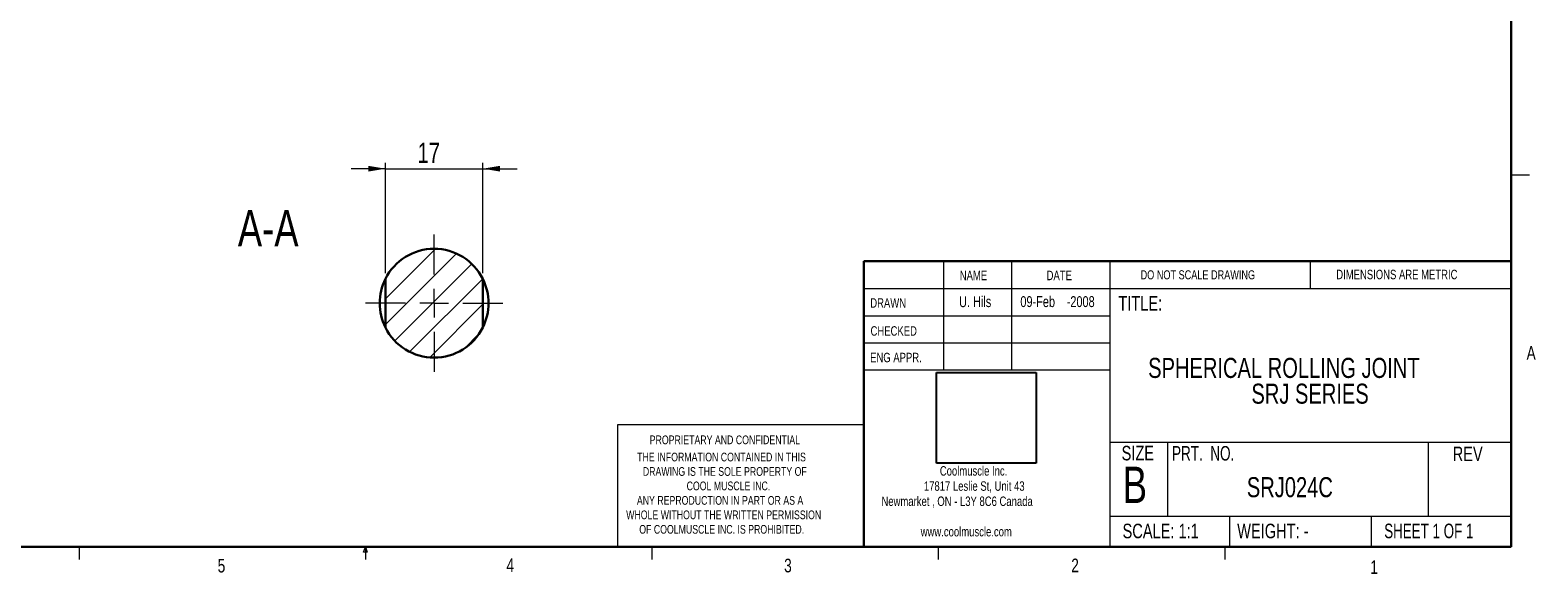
# Model space of a CAD drawing. Header units: millimetres. Extents: x 11 to 421, y 5 to 275.
# Tile 3 of 5: x 157 to 421, y 5 to 100. Entities that reach past the tile are written whole.
import ezdxf

# ---------------------------------------------------------------- set-up
doc = ezdxf.new("R2010")
doc.units = ezdxf.units.MM
doc.styles.add('SLDTEXTSTYLE0', font='TXT', dxfattribs={"width": 0.75})
doc.styles.add('SLDTEXTSTYLE1', font='TXT', dxfattribs={"width": 0.694444})
doc.styles.add('SLDTEXTSTYLE2', font='TXT', dxfattribs={"width": 0.6875})
doc.dimstyles.new('SLDDIMSTYLE2', dxfattribs={"dimtxt": 3.5, "dimasz": 3, "dimexe": 0, "dimexo": 0.0625, "dimgap": 0.875, "dimtad": 1, "dimrnd": 1e-09, "dimzin": 12, "dimdsep": 46, "dimtxsty": 'SLDTEXTSTYLE0', "dimsah": 1, "dimcen": 0.09, "dimadec": 0, "dimazin": 0, "dimtfac": 1, "dimtofl": 0, "dimtmove": 0, "dimatfit": 3, "dimfxl": 1, "dimtolj": 1, "dimtzin": 12, "dimarcsym": 0})
picture_1 = doc.add_image_def('image1.bmp', size_in_pixel=(215, 196))

# ---------------------------------------------------------------- blocks, each defined once
blk = doc.blocks.new('SW_NOTE_0')
at = {"color": 0, "linetype": 'Continuous', "lineweight": 0, "char_height": 1.651, "attachment_point": 1, "style": 'SLDTEXTSTYLE0'}
for s, insert in [('Coolmuscle Inc.', (0, 2.13)), ('17817 Leslie St, Unit 43', (-2.78, -0.52)), ('Newmarket , ON - L3Y 8C6 Canada', (-10.19, -3.17)), ('www.coolmuscle.com', (-3.34, -8.48))]:
    blk.add_mtext(s, dxfattribs=dict(at, insert=insert))
blk = doc.blocks.new('SW_NOTE_1')
at = {"color": 0, "linetype": 'Continuous', "lineweight": 0, "char_height": 1.524, "attachment_point": 1, "style": 'SLDTEXTSTYLE0'}
for s, insert in [('THE INFORMATION CONTAINED IN THIS', (0, 1.96)), ('DRAWING IS THE SOLE PROPERTY OF', (1, -0.56)), ('COOL MUSCLE INC.', (8.64, -3.08)), ('ANY REPRODUCTION IN PART OR AS A', (-0.04, -5.61)), ('WHOLE WITHOUT THE WRITTEN PERMISSION', (-1.91, -8.13)), ('OF COOLMUSCLE INC. IS PROHIBITED.', (0.37, -10.66))]:
    blk.add_mtext(s, dxfattribs=dict(at, insert=insert))
blk = doc.blocks.new('SW_NOTE_2')
at = {"color": 0, "linetype": 'Continuous', "lineweight": 0, "char_height": 1.905, "attachment_point": 1, "style": 'SLDTEXTSTYLE0'}
for s, insert in [('09-Feb', (0, 2.46)), ('-2008', (8.09, 2.46))]:
    blk.add_mtext(s, dxfattribs=dict(at, insert=insert))
blk = doc.blocks.new('SW_NOTE_3')
at = {"color": 0, "linetype": 'Continuous', "lineweight": 0, "char_height": 3.5, "attachment_point": 1, "style": 'SLDTEXTSTYLE0'}
for s, insert in [('SPHERICAL ROLLING JOINT', (0, 4.51)), ('SRJ SERIES', (18.03, 0.01))]:
    blk.add_mtext(s, dxfattribs=dict(at, insert=insert))
blk = doc.blocks.new('*D26')
at = {"color": 7, "linetype": 'Continuous', "lineweight": 0}
for p, q in [((219.41, 57.75), (219.41, 76.99)), ((236.41, 57.75), (236.41, 76.99)), ((219.41, 75.99), (213.41, 75.99)), ((219.41, 75.99), (236.41, 75.99)), ((236.41, 75.99), (242.41, 75.99))]:
    blk.add_line(p, q, dxfattribs=at)
for points in [[(219.41, 75.99), (216.41, 76.49), (216.41, 75.49)], [(236.41, 75.99), (239.41, 75.49), (239.41, 76.49)]]:
    blk.add_solid(points, dxfattribs=at)
at = {"color": 7, "linetype": 'Continuous', "lineweight": 0, "insert": (225.03, 80.51), "char_height": 3.5, "attachment_point": 1, "style": 'SLDTEXTSTYLE0'}
blk.add_mtext('17', dxfattribs=at)
blk = doc.blocks.new('SW_CENTERMARKSYMBOL_4')
at = {"color": 0, "linetype": 'Continuous', "lineweight": 0}
for p, q in [((0, 5), (0, 12)), ((-5, 0), (-12, 0)), ((0, 0), (-2.5, 0)), ((0, 0), (0, 2.5)), ((0, 0), (0, -2.5)), ((0, 0), (2.5, 0)), ((5, 0), (12, 0)), ((0, -5), (0, -12))]:
    blk.add_line(p, q, dxfattribs=at)

msp = doc.modelspace()

# ---------------------------------------------------------------- hatches: boundary and pattern name
at = {"linetype": 'Continuous', "lineweight": 0}
h = msp.add_hatch(dxfattribs=at)
h.set_pattern_fill('ANSI31', style=0)
edge = h.paths.add_edge_path(flags=0)
edge.add_arc((227.912, 52.511), 9.5, 26.52535, 153.47465)
edge.add_line((219.412, 56.754), (219.412, 48.269))
edge.add_arc((227.912, 52.511), 9.5, 206.52535, 333.47465)
edge.add_line((236.412, 48.269), (236.412, 56.754))
h = msp.add_hatch(dxfattribs=at)
h.set_pattern_fill('ANSI31', style=0)
edge = h.paths.add_edge_path(flags=0)
edge.add_arc((227.912, 52.511), 9.5, 26.52535, 153.47465)
edge.add_line((219.412, 56.754), (219.412, 48.269))
edge.add_arc((227.912, 52.511), 9.5, 206.52535, 333.47465)
edge.add_line((236.412, 48.269), (236.412, 56.754))

# ---------------------------------------------------------------- linework, layer by layer
at = {"color": 7, "linetype": 'Continuous', "lineweight": 30}
for p, q in [((415.957, 9.959), (415.957, 270.309)), ((302.919, 59.853), (415.957, 59.853)), ((302.919, 59.853), (302.919, 9.959)), ((219.412, 56.754), (219.412, 48.269)), ((236.412, 48.269), (236.412, 56.754)), ((415.957, 9.959), (15.907, 9.959))]:
    msp.add_line(p, q, dxfattribs=at)
at = {"color": 7, "linetype": 'Continuous', "lineweight": 0}
for p, q in [((415.957, 74.937), (419.132, 74.937)), ((316.817, 59.853), (316.817, 40.803)), ((328.717, 59.853), (328.717, 40.803)), ((345.885, 59.853), (345.885, 9.959)), ((380.921, 55.091), (380.921, 59.853)), ((302.919, 55.091), (415.957, 55.091)), ((302.919, 50.328), (345.885, 50.328)), ((302.919, 45.566), (345.885, 45.566)), ((345.885, 40.803), (302.919, 40.803)), ((259.953, 31.278), (259.953, 9.959)), ((302.919, 31.278), (259.953, 31.278)), ((345.885, 28.243), (415.957, 28.243)), ((355.932, 28.243), (355.932, 15.366)), ((401.43, 28.243), (401.43, 15.366)), ((345.885, 15.366), (415.957, 15.366)), ((366.793, 15.366), (366.793, 9.959)), ((391.48, 15.366), (391.48, 9.959)), ((165.919, 9.959), (165.919, 7.805)), ((215.589, 9.081), (215.925, 9.959)), ((216.244, 9.081), (215.589, 9.081)), ((215.925, 9.959), (215.925, 7.805)), ((215.925, 9.959), (216.244, 9.081)), ((265.932, 9.959), (265.932, 7.805)), ((315.938, 9.959), (315.938, 7.805)), ((365.944, 9.959), (365.944, 7.805))]:
    msp.add_line(p, q, dxfattribs=at)
at = {"color": 7, "linetype": 'Continuous', "lineweight": 30}
for start, end in [(26.52535, 153.47465), (153.47465, 206.52535), (333.47465, 26.52535), (206.52535, 333.47465)]:
    msp.add_arc((227.912, 52.511), 9.5, start, end, dxfattribs=at)

# ---------------------------------------------------------------- block references
at = {"color": 7, "linetype": 'Continuous', "lineweight": 0}
for name, p in [('SW_CENTERMARKSYMBOL_4', (227.912, 52.511)), ('SW_NOTE_2', (330.261, 51.281)), ('SW_NOTE_3', (352.572, 38.458)), ('SW_NOTE_1', (263.354, 24.464)), ('SW_NOTE_0', (316.2, 21.941))]:
    msp.add_blockref(name, p, dxfattribs=at)

# ---------------------------------------------------------------- texts
at = {"color": 7, "linetype": 'Continuous', "lineweight": 0, "attachment_point": 1}
for s, insert, char_height, style in [('A-A', (193.638, 68.762), 6.35, 'SLDTEXTSTYLE0'), ('NAME', (319.681, 58.182), 1.651, 'SLDTEXTSTYLE0'), ('DATE', (334.845, 58.182), 1.651, 'SLDTEXTSTYLE0'), ('DO NOT SCALE DRAWING', (351.251, 58.259), 1.5875, 'SLDTEXTSTYLE0'), ('DIMENSIONS ARE METRIC', (385.416, 58.349), 1.651, 'SLDTEXTSTYLE0'), ('DRAWN', (304.053, 53.381), 1.651, 'SLDTEXTSTYLE0'), ('U. Hils', (319.559, 53.737), 1.905, 'SLDTEXTSTYLE0'), ('TITLE:', (347.375, 53.755), 2.54, 'SLDTEXTSTYLE0'), ('CHECKED', (304.107, 48.495), 1.651, 'SLDTEXTSTYLE0'), ('A', (418.645, 45.025), 2.381, 'SLDTEXTSTYLE0'), ('ENG APPR.', (304.034, 43.859), 1.651, 'SLDTEXTSTYLE0'), ('PROPRIETARY AND CONFIDENTIAL', (265.554, 29.424), 1.524, 'SLDTEXTSTYLE0'), ('SIZE', (347.936, 27.617), 2.54, 'SLDTEXTSTYLE0'), ('PRT.  NO.', (356.737, 27.581), 2.54, 'SLDTEXTSTYLE1'), ('REV', (405.742, 27.482), 2.54, 'SLDTEXTSTYLE0'), ('B', (348.137, 23.983), 6.35, 'SLDTEXTSTYLE0'), ('SRJ024C', (369.798, 22.151), 3.5, 'SLDTEXTSTYLE0'), ('SCALE: 1:1', (348.105, 14.023), 2.54, 'SLDTEXTSTYLE0'), ('WEIGHT: -', (368.119, 14.023), 2.54, 'SLDTEXTSTYLE0'), ('SHEET 1 OF 1', (393.788, 14.032), 2.54, 'SLDTEXTSTYLE2'), ('4', (240.541, 7.969), 2.381, 'SLDTEXTSTYLE0'), ('3', (289.021, 7.915), 2.381, 'SLDTEXTSTYLE0'), ('2', (339.148, 7.936), 2.381, 'SLDTEXTSTYLE0'), ('5', (190.122, 7.889), 2.381, 'SLDTEXTSTYLE0'), ('1', (391.371, 7.655), 2.381, 'SLDTEXTSTYLE0')]:
    msp.add_mtext(s, dxfattribs=dict(at, insert=insert, char_height=char_height, style=style))

# ---------------------------------------------------------------- dimensions: what is measured, and where the dimension line sits
at = {"color": 7, "linetype": 'Continuous', "lineweight": 0}
dim = msp.add_linear_dim(base=(236.412, 75.994), p1=(219.412, 56.754), p2=(236.412, 56.754), dimstyle='SLDDIMSTYLE2', dxfattribs=at)
dim.commit()
dim.dimension.update_dxf_attribs({"geometry": '*D26', "text_midpoint": (227.619, 75.994), "dimtype": 160})

# ---------------------------------------------------------------- pictures from other files: only their frames are drawn
image = msp.add_image(picture_1, insert=(315.614, 24.587), size_in_units=(17.393, 15.856))
image.dxf.flags = 7

doc.saveas('drawing.dxf')
